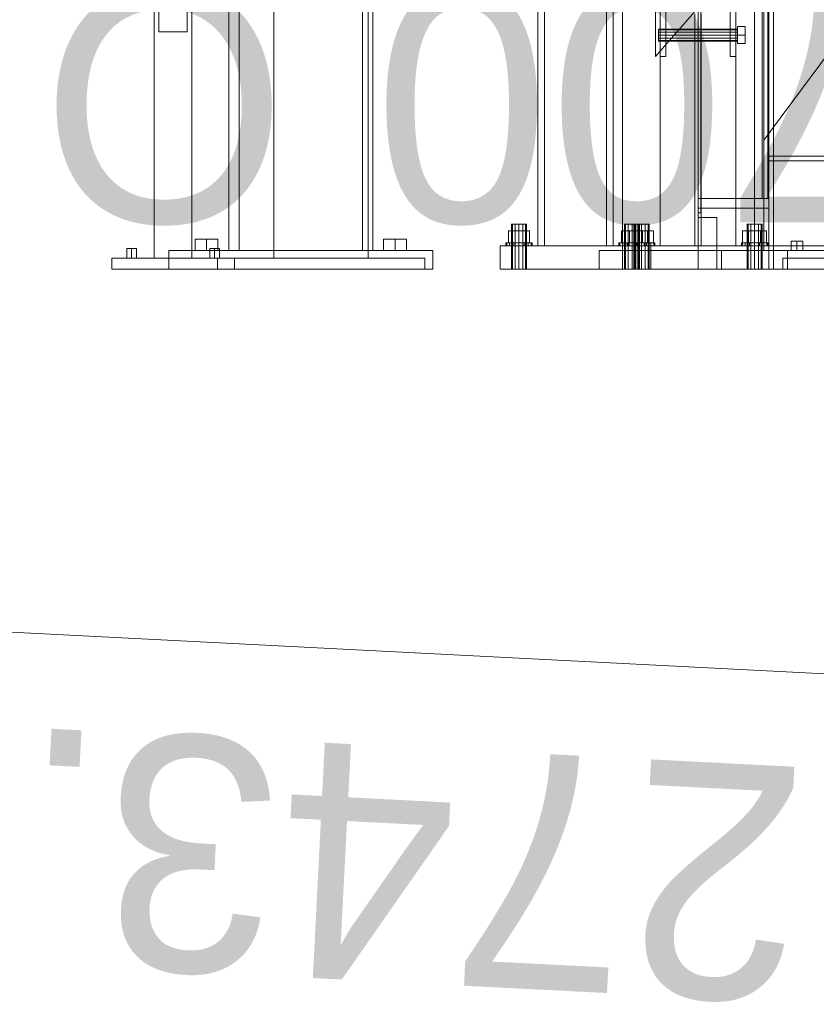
# Model space of a CAD drawing. Header units: millimetres. Extents: x -3490 to 61924, y -72580 to 6847.
# Tile 15 of 171: x -2120 to -1274, y -36780 to -35735. Entities that reach past the tile are written whole.
import ezdxf

# ---------------------------------------------------------------- set-up
doc = ezdxf.new("R2010")
doc.units = ezdxf.units.MM
for name, color, linetype, lineweight in [('COTAS_O', 1, 'Continuous', 0), ('COTAS_P', 1, 'Continuous', 0), ('frontal_briquetadora', 7, 'Continuous', 0), ('frontal_C03', 7, 'Continuous', 0), ('frontal_C04', 7, 'Continuous', 0), ('frontal_C09', 7, 'Continuous', 0), ('frontal_dosificador', 7, 'Continuous', 0), ('frontal_secador', 7, 'Continuous', 0), ('frontal_tolva', 7, 'Continuous', 0)]:
    doc.layers.add(name, color=color, linetype=linetype, lineweight=lineweight)
doc.dimstyles.new('R19_100', dxfattribs={"dimtxt": 250, "dimasz": 150, "dimexe": 150, "dimexo": 80, "dimgap": 100, "dimtad": 1, "dimtih": 1, "dimtoh": 1, "dimdsep": 46, "dimcen": 0.09, "dimadec": 0, "dimazin": 0, "dimtfac": 1, "dimtdec": 4, "dimtofl": 0, "dimtmove": 0, "dimatfit": 3, "dimfxl": 1, "dimtolj": 1, "dimtzin": 0, "dimarcsym": 0})

# ---------------------------------------------------------------- blocks, each defined once
blk = doc.blocks.new('DIM_R29_54')
at = {"layer": 'COTAS_P'}
for p, q in [((-2600, -35460), (-2645.9, -36358.8)), ((140, -35600), (94.1, -36498.8)), ((-2645.9, -36358.8), (-2493.8, -36321.5)), ((94.1, -36498.8), (-2645.9, -36358.8)), ((-2645.9, -36358.8), (-2498.4, -36411.4)), ((94.1, -36498.8), (-53.4, -36446.2)), ((94.1, -36498.8), (-58, -36536.1))]:
    blk.add_line(p, q, dxfattribs=at)
blk.add_text('2743.57 P', height=250, rotation=177.075, dxfattribs=at).set_placement((-1281, -36528.7))
blk = doc.blocks.new('DIM_R29_59')
at = {"layer": 'COTAS_O'}
for p, q in [((-1850, -34900), (-1850, -35600)), ((-150, -34900), (-150, -35600)), ((-1850, -35600), (-1700, -35555)), ((-150, -35600), (-300, -35555)), ((-150, -35600), (-1850, -35600)), ((-1850, -35600), (-1700, -35645)), ((-150, -35600), (-300, -35645))]:
    blk.add_line(p, q, dxfattribs=at)
blk.add_text('1700 O', height=250, rotation=180, dxfattribs=at).set_placement((-1000, -35700))
blk = doc.blocks.new('DIM_R29_62')
at = {"layer": 'COTAS_O'}
for p, q in [((-1480, -33670), (-780, -33670)), ((-780, -33670), (-825, -33820)), ((-780, -36000), (-780, -33670)), ((-780, -33670), (-735, -33820)), ((-780, -36000), (-825, -35850)), ((-780, -36000), (-735, -35850)), ((-1480, -36000), (-780, -36000))]:
    blk.add_line(p, q, dxfattribs=at)
blk.add_text('2330 O', height=250, rotation=90, dxfattribs=at).set_placement((-880, -34835))
blk = doc.blocks.new('DIM_R29_63')
at = {"layer": 'COTAS_O'}
for p, q in [((-1480, -35300), (-1330, -35255)), ((490, -35300), (340, -35255)), ((-1480, -36000), (-1480, -35300)), ((-1480, -35300), (490, -35300)), ((-1480, -35300), (-1330, -35345)), ((490, -35300), (340, -35345)), ((490, -36000), (490, -35300))]:
    blk.add_line(p, q, dxfattribs=at)
blk.add_text('1970 O', height=250, dxfattribs=at).set_placement((-495, -35200))
blk = doc.blocks.new('DIM_R29_64')
at = {"layer": 'COTAS_O'}
for p, q in [((-1400, -33000), (-700, -33000)), ((-700, -33000), (-745, -33150)), ((-700, -36000), (-700, -33000)), ((-700, -33000), (-655, -33150)), ((-700, -36000), (-745, -35850)), ((-700, -36000), (-655, -35850)), ((-1400, -36000), (-700, -36000))]:
    blk.add_line(p, q, dxfattribs=at)
blk.add_text('3000 O', height=250, rotation=90, dxfattribs=at).set_placement((-800, -34500))
blk = doc.blocks.new('DIM_R29_65')
at = {"layer": 'COTAS_O'}
for p, q in [((-1400, -35300), (-1250, -35255)), ((1400, -35300), (1250, -35255)), ((-1400, -36000), (-1400, -35300)), ((-1400, -35300), (1400, -35300)), ((-1400, -35300), (-1250, -35345)), ((1400, -35300), (1250, -35345)), ((1400, -36000), (1400, -35300))]:
    blk.add_line(p, q, dxfattribs=at)
blk.add_text('2800 O', height=250, dxfattribs=at).set_placement((0, -35200))

msp = doc.modelspace()

# ---------------------------------------------------------------- linework, layer by layer
at = {"layer": 'frontal_briquetadora'}
for p, q in [((-1480, -35980), (-1480, -34940)), ((-1480, -35980), (-1480, -34950)), ((-1330, -35980), (-1330, -34950)), ((-1330, -35862.816), (-720.639, -35041.307)), ((-1330, -35862.816), (-1330, -35694.962)), ((-1505, -36000), (-1505, -35980)), ((-1505, -35980), (-1305, -35980)), ((-1480, -35980), (-1330, -35980)), ((-1305, -36000), (-1305, -35980)), ((-1505, -36000), (-1305, -36000))]:
    msp.add_line(p, q, dxfattribs=at)
at = {"layer": 'frontal_C03'}
for p, q in [((-1570, -35975), (-1570, -32996.942)), ((-1563, -35975), (-1563, -32996.942)), ((-1497, -35975), (-1497, -32996.942)), ((-1490, -35975), (-1490, -32996.942)), ((-1570, -35975), (-1570, -33266.434)), ((-1563, -35975), (-1563, -33266.434)), ((-1497, -35975), (-1497, -33266.434)), ((-1490, -35975), (-1490, -33266.434)), ((-1570, -35975), (-1570, -33805.417)), ((-1563, -35975), (-1563, -33805.417)), ((-1497, -35975), (-1497, -33805.417)), ((-1490, -35975), (-1490, -33805.417)), ((-1570, -35975), (-1570, -34411.773)), ((-1563, -35975), (-1563, -34411.773)), ((-1497, -35975), (-1497, -34411.773)), ((-1490, -35975), (-1490, -34411.773)), ((-1570, -35975), (-1570, -35018.129)), ((-1563, -35975), (-1563, -35018.129)), ((-1497, -35975), (-1497, -35018.129)), ((-1490, -35975), (-1490, -35018.129)), ((-1570, -35975), (-1570, -35477.158)), ((-1563, -35975), (-1563, -35477.158)), ((-1497, -35975), (-1497, -35477.158)), ((-1490, -35975), (-1490, -35477.158)), ((-1596.928, -35952), (-1598, -35952)), ((-1598, -36000), (-1598, -35952)), ((-1594, -35952), (-1596.928, -35952)), ((-1596.928, -36000), (-1596.928, -35952)), ((-1590, -35952), (-1594, -35952)), ((-1594, -36000), (-1594, -35952)), ((-1590, -35952), (-1586, -35952)), ((-1590, -35952), (-1590, -36000)), ((-1586, -35952), (-1583.072, -35952)), ((-1586, -36000), (-1586, -35952)), ((-1583.072, -35952), (-1582, -35952)), ((-1583.072, -36000), (-1583.072, -35952)), ((-1582, -36000), (-1582, -35952)), ((-1476.928, -35952), (-1478, -35952)), ((-1478, -36000), (-1478, -35952)), ((-1474, -35952), (-1476.928, -35952)), ((-1476.928, -36000), (-1476.928, -35952)), ((-1470, -35952), (-1474, -35952)), ((-1474, -36000), (-1474, -35952)), ((-1470, -35952), (-1466, -35952)), ((-1470, -35952), (-1470, -36000)), ((-1466, -35952), (-1463.072, -35952)), ((-1466, -36000), (-1466, -35952)), ((-1463.072, -35952), (-1462, -35952)), ((-1463.072, -36000), (-1463.072, -35952)), ((-1462, -36000), (-1462, -35952)), ((-1590, -35959.2), (-1601.085, -35959.2)), ((-1601.085, -35972), (-1601.085, -35959.2)), ((-1590, -35959.2), (-1578.915, -35959.2)), ((-1590, -35959.2), (-1590, -35972)), ((-1578.915, -35972), (-1578.915, -35959.2)), ((-1470, -35959.2), (-1481.085, -35959.2)), ((-1481.085, -35972), (-1481.085, -35959.2)), ((-1470, -35959.2), (-1458.915, -35959.2)), ((-1470, -35959.2), (-1470, -35972)), ((-1458.915, -35972), (-1458.915, -35959.2)), ((-1602.934, -35972), (-1604, -35972)), ((-1604, -35975), (-1604, -35972)), ((-1599.899, -35972), (-1602.934, -35972)), ((-1602.934, -35975), (-1602.934, -35972)), ((-1601.085, -35972), (-1590, -35972)), ((-1595.358, -35972), (-1599.899, -35972)), ((-1599.899, -35975), (-1599.899, -35972)), ((-1590, -35972), (-1595.358, -35972)), ((-1595.358, -35975), (-1595.358, -35972)), ((-1590, -35972), (-1584.642, -35972)), ((-1590, -35972), (-1590, -35975)), ((-1590, -35972), (-1578.915, -35972)), ((-1584.642, -35972), (-1580.101, -35972)), ((-1584.642, -35975), (-1584.642, -35972)), ((-1580.101, -35972), (-1577.066, -35972)), ((-1580.101, -35975), (-1580.101, -35972)), ((-1577.066, -35972), (-1576, -35972)), ((-1577.066, -35975), (-1577.066, -35972)), ((-1576, -35975), (-1576, -35972)), ((-1482.934, -35972), (-1484, -35972)), ((-1484, -35975), (-1484, -35972)), ((-1479.899, -35972), (-1482.934, -35972)), ((-1482.934, -35975), (-1482.934, -35972)), ((-1481.085, -35972), (-1470, -35972)), ((-1475.358, -35972), (-1479.899, -35972)), ((-1479.899, -35975), (-1479.899, -35972)), ((-1470, -35972), (-1475.358, -35972)), ((-1475.358, -35975), (-1475.358, -35972)), ((-1470, -35972), (-1464.642, -35972)), ((-1470, -35972), (-1470, -35975)), ((-1470, -35972), (-1458.915, -35972)), ((-1464.642, -35972), (-1460.101, -35972)), ((-1464.642, -35975), (-1464.642, -35972)), ((-1460.101, -35972), (-1457.066, -35972)), ((-1460.101, -35975), (-1460.101, -35972)), ((-1457.066, -35972), (-1456, -35972)), ((-1457.066, -35975), (-1457.066, -35972)), ((-1456, -35975), (-1456, -35972)), ((-1610, -35975), (-1450, -35975)), ((-1610, -36000), (-1610, -35975)), ((-1602.934, -35975), (-1604, -35975)), ((-1599.899, -35975), (-1602.934, -35975)), ((-1595.358, -35975), (-1599.899, -35975)), ((-1595.358, -35975), (-1590, -35975)), ((-1590, -35975), (-1584.642, -35975)), ((-1584.642, -35975), (-1580.101, -35975)), ((-1580.101, -35975), (-1577.066, -35975)), ((-1577.066, -35975), (-1576, -35975)), ((-1570, -35975), (-1563, -35975)), ((-1563, -35975), (-1497, -35975)), ((-1497, -35975), (-1490, -35975)), ((-1482.934, -35975), (-1484, -35975)), ((-1479.899, -35975), (-1482.934, -35975)), ((-1475.358, -35975), (-1479.899, -35975)), ((-1475.358, -35975), (-1470, -35975)), ((-1470, -35975), (-1464.642, -35975)), ((-1464.642, -35975), (-1460.101, -35975)), ((-1460.101, -35975), (-1457.066, -35975)), ((-1457.066, -35975), (-1456, -35975)), ((-1450, -36000), (-1450, -35975)), ((-1610, -36000), (-1450, -36000)), ((-1596.928, -36000), (-1598, -36000)), ((-1594, -36000), (-1596.928, -36000)), ((-1594, -36000), (-1590, -36000)), ((-1590, -36000), (-1586, -36000)), ((-1586, -36000), (-1583.072, -36000)), ((-1583.072, -36000), (-1582, -36000)), ((-1476.928, -36000), (-1478, -36000)), ((-1474, -36000), (-1476.928, -36000)), ((-1474, -36000), (-1470, -36000)), ((-1470, -36000), (-1466, -36000)), ((-1466, -36000), (-1463.072, -36000)), ((-1463.072, -36000), (-1462, -36000))]:
    msp.add_line(p, q, dxfattribs=at)
at = {"layer": 'frontal_C04'}
for p, q in [((-1445, -35774), (-1355, -35671)), ((-1445, -35671), (-1445, -35774)), ((-1440, -35774), (-1440, -35671)), ((-1434, -35774), (-1434, -35671)), ((-1366, -35774), (-1366, -35671)), ((-1360, -35774), (-1360, -35671)), ((-1440, -35729), (-1440, -35975)), ((-1403.5, -35729), (-1403.5, -35975)), ((-1396.5, -35975), (-1396.5, -35729)), ((-1360, -35975), (-1360, -35729)), ((-1358, -35751.5), (-1358, -35742.493)), ((-1358, -35742.493), (-1350, -35742.493)), ((-1350, -35751.5), (-1350, -35742.493)), ((-1442, -35745.957), (-1442, -35745.1)), ((-1442, -35745.1), (-1358, -35745.1)), ((-1442, -35748.3), (-1442, -35745.957)), ((-1442, -35745.957), (-1358, -35745.957)), ((-1442, -35751.5), (-1442, -35748.3)), ((-1442, -35748.3), (-1358, -35748.3)), ((-1442, -35754.7), (-1442, -35751.5)), ((-1358, -35751.5), (-1442, -35751.5)), ((-1442, -35754.7), (-1442, -35757.043)), ((-1442, -35754.7), (-1358, -35754.7)), ((-1358, -35745.957), (-1358, -35745.1)), ((-1358, -35748.3), (-1358, -35745.957)), ((-1358, -35751.5), (-1358, -35748.3)), ((-1358, -35751.5), (-1358, -35754.7)), ((-1358, -35760.507), (-1358, -35751.5)), ((-1350, -35751.5), (-1358, -35751.5)), ((-1358, -35754.7), (-1358, -35757.043)), ((-1350, -35751.5), (-1350, -35760.507)), ((-1442, -35757.043), (-1442, -35757.9)), ((-1442, -35757.043), (-1358, -35757.043)), ((-1442, -35757.9), (-1358, -35757.9)), ((-1358, -35757.043), (-1358, -35757.9)), ((-1358, -35760.507), (-1350, -35760.507)), ((-1434, -35774), (-1440, -35774)), ((-1360, -35774), (-1366, -35774)), ((-1466.928, -35952), (-1468, -35952)), ((-1468, -36000), (-1468, -35952)), ((-1464, -35952), (-1466.928, -35952)), ((-1466.928, -36000), (-1466.928, -35952)), ((-1460, -35952), (-1464, -35952)), ((-1464, -36000), (-1464, -35952)), ((-1456, -35952), (-1460, -35952)), ((-1460, -36000), (-1460, -35952)), ((-1453.072, -35952), (-1456, -35952)), ((-1456, -36000), (-1456, -35952)), ((-1452, -35952), (-1453.072, -35952)), ((-1453.072, -36000), (-1453.072, -35952)), ((-1452, -35952), (-1452, -36000)), ((-1346.928, -35952), (-1348, -35952)), ((-1348, -36000), (-1348, -35952)), ((-1344, -35952), (-1346.928, -35952)), ((-1346.928, -36000), (-1346.928, -35952)), ((-1340, -35952), (-1344, -35952)), ((-1344, -36000), (-1344, -35952)), ((-1336, -35952), (-1340, -35952)), ((-1340, -36000), (-1340, -35952)), ((-1333.072, -35952), (-1336, -35952)), ((-1336, -36000), (-1336, -35952)), ((-1332, -35952), (-1333.072, -35952)), ((-1333.072, -36000), (-1333.072, -35952)), ((-1332, -35952), (-1332, -36000)), ((-1466.4, -35959.2), (-1472.8, -35959.2)), ((-1472.8, -35972), (-1472.8, -35959.2)), ((-1453.6, -35959.2), (-1466.4, -35959.2)), ((-1466.4, -35972), (-1466.4, -35959.2)), ((-1447.2, -35959.2), (-1453.6, -35959.2)), ((-1453.6, -35972), (-1453.6, -35959.2)), ((-1447.2, -35959.2), (-1447.2, -35972)), ((-1346.4, -35959.2), (-1352.8, -35959.2)), ((-1352.8, -35972), (-1352.8, -35959.2)), ((-1333.6, -35959.2), (-1346.4, -35959.2)), ((-1346.4, -35972), (-1346.4, -35959.2)), ((-1327.2, -35959.2), (-1333.6, -35959.2)), ((-1333.6, -35972), (-1333.6, -35959.2)), ((-1327.2, -35959.2), (-1327.2, -35972)), ((-1472.934, -35972), (-1474, -35972)), ((-1474, -35975), (-1474, -35972)), ((-1469.899, -35972), (-1472.934, -35972)), ((-1472.934, -35975), (-1472.934, -35972)), ((-1466.4, -35972), (-1472.8, -35972)), ((-1465.358, -35972), (-1469.899, -35972)), ((-1469.899, -35975), (-1469.899, -35972)), ((-1453.6, -35972), (-1466.4, -35972)), ((-1460, -35972), (-1465.358, -35972)), ((-1465.358, -35975), (-1465.358, -35972)), ((-1454.642, -35972), (-1460, -35972)), ((-1460, -35975), (-1460, -35972)), ((-1450.101, -35972), (-1454.642, -35972)), ((-1454.642, -35975), (-1454.642, -35972)), ((-1453.6, -35972), (-1447.2, -35972)), ((-1447.066, -35972), (-1450.101, -35972)), ((-1450.101, -35975), (-1450.101, -35972)), ((-1446, -35972), (-1447.066, -35972)), ((-1447.066, -35975), (-1447.066, -35972)), ((-1446, -35972), (-1446, -35975)), ((-1352.934, -35972), (-1354, -35972)), ((-1354, -35975), (-1354, -35972)), ((-1349.899, -35972), (-1352.934, -35972)), ((-1352.934, -35975), (-1352.934, -35972)), ((-1346.4, -35972), (-1352.8, -35972)), ((-1345.358, -35972), (-1349.899, -35972)), ((-1349.899, -35975), (-1349.899, -35972)), ((-1333.6, -35972), (-1346.4, -35972)), ((-1340, -35972), (-1345.358, -35972)), ((-1345.358, -35975), (-1345.358, -35972)), ((-1334.642, -35972), (-1340, -35972)), ((-1340, -35975), (-1340, -35972)), ((-1330.101, -35972), (-1334.642, -35972)), ((-1334.642, -35975), (-1334.642, -35972)), ((-1333.6, -35972), (-1327.2, -35972)), ((-1327.066, -35972), (-1330.101, -35972)), ((-1330.101, -35975), (-1330.101, -35972)), ((-1326, -35972), (-1327.066, -35972)), ((-1327.066, -35975), (-1327.066, -35972)), ((-1326, -35972), (-1326, -35975)), ((-1480, -35975), (-1320, -35975)), ((-1480, -35975), (-1480, -36000)), ((-1472.934, -35975), (-1474, -35975)), ((-1469.899, -35975), (-1472.934, -35975)), ((-1465.358, -35975), (-1469.899, -35975)), ((-1460, -35975), (-1465.358, -35975)), ((-1454.642, -35975), (-1460, -35975)), ((-1450.101, -35975), (-1454.642, -35975)), ((-1447.066, -35975), (-1450.101, -35975)), ((-1447.066, -35975), (-1446, -35975)), ((-1440, -35975), (-1360, -35975)), ((-1403.5, -35975), (-1396.5, -35975)), ((-1352.934, -35975), (-1354, -35975)), ((-1349.899, -35975), (-1352.934, -35975)), ((-1345.358, -35975), (-1349.899, -35975)), ((-1340, -35975), (-1345.358, -35975)), ((-1334.642, -35975), (-1340, -35975)), ((-1330.101, -35975), (-1334.642, -35975)), ((-1327.066, -35975), (-1330.101, -35975)), ((-1327.066, -35975), (-1326, -35975)), ((-1320, -36000), (-1320, -35975)), ((-1480, -36000), (-1320, -36000)), ((-1466.928, -36000), (-1468, -36000)), ((-1464, -36000), (-1466.928, -36000)), ((-1460, -36000), (-1464, -36000)), ((-1456, -36000), (-1460, -36000)), ((-1453.072, -36000), (-1456, -36000)), ((-1453.072, -36000), (-1452, -36000)), ((-1346.928, -36000), (-1348, -36000)), ((-1344, -36000), (-1346.928, -36000)), ((-1340, -36000), (-1344, -36000)), ((-1336, -36000), (-1340, -36000)), ((-1333.072, -36000), (-1336, -36000)), ((-1333.072, -36000), (-1332, -36000))]:
    msp.add_line(p, q, dxfattribs=at)
at = {"layer": 'frontal_C09'}
for p, q in [((-1976.97, -35988), (-1976.97, -35611.99)), ((-1936.97, -35988), (-1936.97, -35614.034)), ((-1971.97, -35748.012), (-1971.97, -35718.012)), ((-1941.97, -35718.012), (-1941.97, -35748.012)), ((-1941.97, -35748.012), (-1971.97, -35748.012)), ((-2000.97, -35978), (-2006.166, -35978)), ((-2006.166, -35988), (-2006.166, -35978)), ((-2000.97, -35978), (-1995.774, -35978)), ((-2000.97, -35978), (-2000.97, -35988)), ((-1995.774, -35988), (-1995.774, -35978)), ((-1912.97, -35978), (-1918.166, -35978)), ((-1918.166, -35988), (-1918.166, -35978)), ((-1912.97, -35978), (-1907.774, -35978)), ((-1912.97, -35978), (-1912.97, -35988)), ((-1907.774, -35988), (-1907.774, -35978)), ((-2021.97, -35988), (-1891.97, -35988)), ((-2021.97, -36000), (-2021.97, -35988)), ((-2006.166, -35988), (-2000.97, -35988)), ((-2000.97, -35988), (-1995.774, -35988)), ((-1976.97, -35988), (-1936.97, -35988)), ((-1918.166, -35988), (-1912.97, -35988)), ((-1912.97, -35988), (-1907.774, -35988)), ((-1891.97, -36000), (-1891.97, -35988)), ((-2021.97, -36000), (-1891.97, -36000))]:
    msp.add_line(p, q, dxfattribs=at)
at = {"layer": 'frontal_dosificador'}
for p, q in [((-1850, -35988), (-1850, -34900)), ((-1750, -35988), (-1750, -34900)), ((-1690, -35988), (-1910, -35988)), ((-1910, -36000), (-1910, -35988)), ((-1750, -35988), (-1850, -35988)), ((-1690, -36000), (-1690, -35988)), ((-1090, -35988), (-1310, -35988)), ((-1310, -36000), (-1310, -35988)), ((-1690, -36000), (-1910, -36000)), ((-1090, -36000), (-1310, -36000))]:
    msp.add_line(p, q, dxfattribs=at)
at = {"layer": 'frontal_secador'}
for p, q in [((-1400, -36000), (-1400, -33000)), ((-1340, -36000), (-1340, -33000)), ((-1400, -36000), (-1400, -33075)), ((-1400, -35940), (-1400, -33075)), ((-1397, -35940), (-1397, -33075)), ((-1325, -36000), (-1325, -33075)), ((-1325, -35980), (-1325, -33075)), ((-1320, -35980), (-1320, -33075)), ((-1400, -36000), (-1400, -33250)), ((-1400, -36000), (-1400, -35100)), ((-1400, -35925), (-1400, -35590)), ((-1332, -35925), (-1332, -35590)), ((-1326, -35925), (-1326, -35590)), ((-1325, -35925), (-1325, -35590)), ((-1325, -35880), (-1265, -35880)), ((-1325, -35885), (-1325, -35880)), ((-1325, -35885), (-1265, -35885)), ((-1325, -35885), (-1320, -35885)), ((-1325, -35975), (-1325, -35885)), ((-1320, -35975), (-1320, -35885)), ((-1400, -35925), (-1325, -35925)), ((-1400, -36000), (-1400, -35925)), ((-1400, -35935), (-1400, -35925)), ((-1332, -35925), (-1326, -35925)), ((-1325, -36000), (-1325, -35925)), ((-1325, -35935), (-1325, -35925)), ((-1400, -35935), (-1325, -35935)), ((-1400, -35940), (-1397, -35940)), ((-1400, -35945), (-1380, -35945)), ((-1400, -36000), (-1400, -35945)), ((-1380, -36000), (-1380, -35945)), ((-1295, -35970), (-1301.062, -35970)), ((-1301.062, -35980), (-1301.062, -35970)), ((-1295, -35970), (-1288.938, -35970)), ((-1295, -35970), (-1295, -35980)), ((-1288.938, -35980), (-1288.938, -35970)), ((-1375, -35980), (-1215, -35980)), ((-1375, -36000), (-1375, -35980)), ((-1325, -35975), (-1265, -35975)), ((-1325, -35980), (-1325, -35975)), ((-1325, -35975), (-1320, -35975)), ((-1325, -35980), (-1320, -35980)), ((-1325, -35980), (-1265, -35980)), ((-1320, -35980), (-1270, -35980)), ((-1301.062, -35980), (-1295, -35980)), ((-1295, -35980), (-1288.938, -35980)), ((-1400, -36000), (-1325, -36000)), ((-1400, -36000), (-1380, -36000)), ((-1400, -36000), (1400, -36000)), ((-1400, -36000), (-1340, -36000)), ((-1375, -36000), (-1215, -36000))]:
    msp.add_line(p, q, dxfattribs=at)
at = {"layer": 'frontal_tolva'}
for p, q in [((-1898, -35980), (-1898, -32700)), ((-1887, -35980), (-1887, -32700)), ((-1756, -35980), (-1756, -32700)), ((-1745, -35980), (-1745, -32700)), ((-1921.5, -35968), (-1933.624, -35968)), ((-1933.624, -35980), (-1933.624, -35968)), ((-1921.5, -35968), (-1909.376, -35968)), ((-1921.5, -35968), (-1921.5, -35980)), ((-1909.376, -35980), (-1909.376, -35968)), ((-1721.5, -35968), (-1733.624, -35968)), ((-1733.624, -35980), (-1733.624, -35968)), ((-1721.5, -35968), (-1709.376, -35968)), ((-1721.5, -35968), (-1721.5, -35980)), ((-1709.376, -35980), (-1709.376, -35968)), ((-1961.5, -35980), (-1681.5, -35980)), ((-1961.5, -36000), (-1961.5, -35980)), ((-1933.624, -35980), (-1921.5, -35980)), ((-1921.5, -35980), (-1909.376, -35980)), ((-1887, -35980), (-1898, -35980)), ((-1756, -35980), (-1887, -35980)), ((-1745, -35980), (-1756, -35980)), ((-1733.624, -35980), (-1721.5, -35980)), ((-1721.5, -35980), (-1709.376, -35980)), ((-1681.5, -36000), (-1681.5, -35980)), ((-1961.5, -36000), (-1681.5, -36000))]:
    msp.add_line(p, q, dxfattribs=at)

# ---------------------------------------------------------------- dimensions: what is measured, and where the dimension line sits
at = {"layer": 'COTAS_O'}
for p1, p2, distance, picture, middle in [((-1400, -36000), (-1400, -33000), -700, 'DIM_R29_64', (-700, -34500)), ((-1480, -36000), (-1480, -33670), -700, 'DIM_R29_62', (-780, -34835)), ((-150, -34900), (-1850, -34900), 700, 'DIM_R29_59', (-1000, -35600)), ((-1480, -36000), (490, -36000), 700, 'DIM_R29_63', (-495, -35300)), ((-1400, -36000), (1400, -36000), 700, 'DIM_R29_65', (0, -35300))]:
    dim = msp.add_aligned_dim(p1=p1, p2=p2, distance=distance, text='<> O', dimstyle='R19_100', dxfattribs=at)
    dim.commit()
    dim.dimension.update_dxf_attribs({"geometry": picture, "text_midpoint": middle})
at = {"layer": 'COTAS_P'}
dim = msp.add_aligned_dim(p1=(140, -35600), p2=(-2600, -35460), distance=900, text='<> P', dimstyle='R19_100', dxfattribs=at)
dim.commit()
dim.dimension.update_dxf_attribs({"geometry": 'DIM_R29_54', "text_midpoint": (-1275.925, -36428.827)})

doc.saveas('drawing.dxf')
